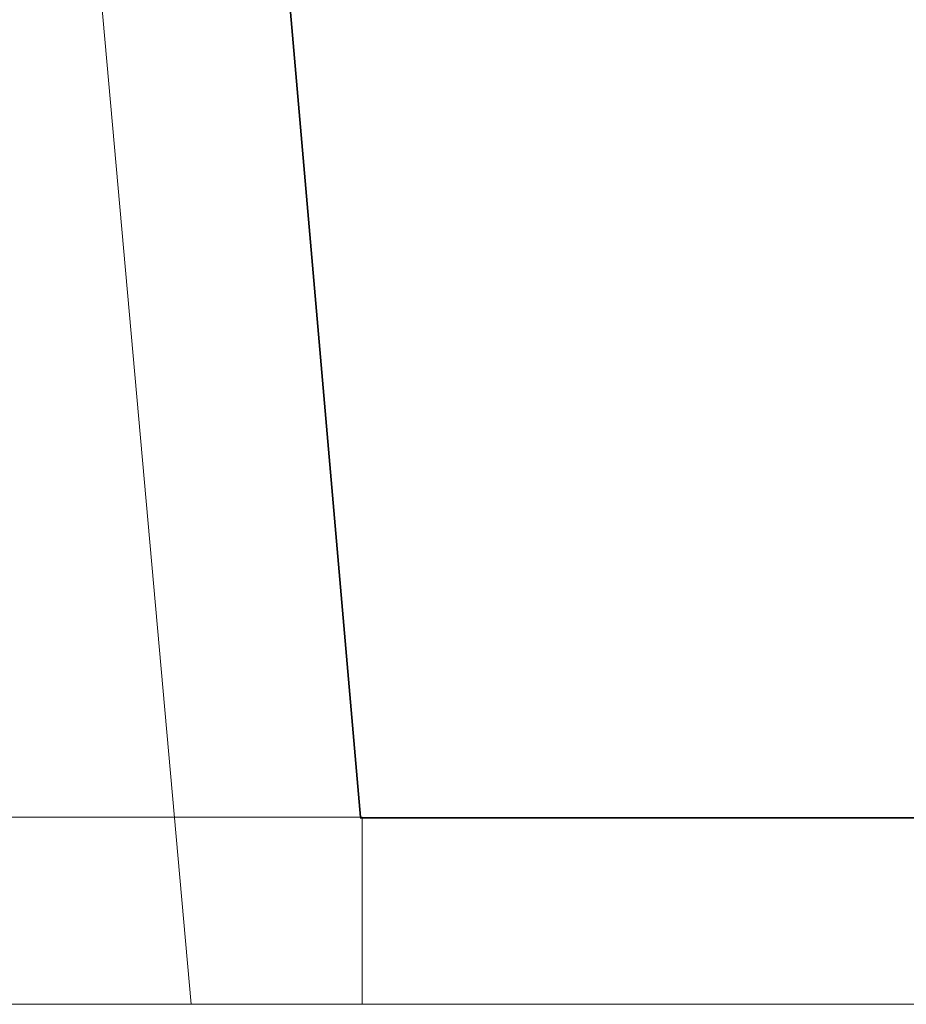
# Model space of a CAD drawing. Extents: x -297 to 573, y -46 to 548.
# Tile 167 of 188: x 157.49 to 162.24, y 451.07 to 456.35. Entities that reach past the tile are written whole.
import ezdxf
from ezdxf.lldxf.tags import DXFTag

# ---------------------------------------------------------------- set-up
doc = ezdxf.new("R2010")
doc.units = 0
doc.layers.get('0').update_dxf_attribs({"lineweight": 35})
for name, color, linetype, lineweight in [('5_EG-AUSBAU', 7, 'Continuous', 25), ('5_EG-BESTAND', 7, 'Continuous', 25), ('5_EG-NEU', 7, 'Continuous', 25)]:
    doc.layers.add(name, color=color, linetype=linetype, lineweight=lineweight)
tags = doc.linetypes.add('PUNKT2_S9', pattern=[0.0005, 0, -0.0005]).pattern_tags.tags
tags[6:7] = [DXFTag(74, 4), DXFTag(75, 0), DXFTag(340, '0'), DXFTag(46, 1.0), DXFTag(50, 0.0), DXFTag(44, 0.0), DXFTag(45, 0.0)]
tags[4:5] = [DXFTag(74, 4), DXFTag(75, 0), DXFTag(340, '0'), DXFTag(46, 1.0), DXFTag(50, 0.0), DXFTag(44, 0.0), DXFTag(45, 0.0)]

# ---------------------------------------------------------------- blocks, each defined once
blk = doc.blocks.new('Referenz-A07ALD4Q1N', base_point=(-101.907, -12.8362))
at = {"layer": '5_EG-AUSBAU', "color": 0, "lineweight": 13}
for p, q in [((157.7693, 458.2267), (158.4098, 451.0698)), ((112.4324, 451.0736), (159.3259, 451.0698))]:
    blk.add_line(p, q, dxfattribs=at)
at = {"layer": '5_EG-BESTAND', "color": 0, "lineweight": 35}
for p, q in [((158.6759, 459.4417), (159.316, 452.0736)), ((159.3147, 452.0698), (169.3013, 452.0698))]:
    blk.add_line(p, q, dxfattribs=at)
at = {"layer": '5_EG-BESTAND', "color": 0, "linetype": 'PUNKT2_S9', "lineweight": 13, "ltscale": 0.13}
blk.add_line((111.4724, 452.0736), (159.3259, 452.0736), dxfattribs=at)
at = {"layer": '5_EG-NEU', "color": 0, "lineweight": 13}
for q in [(159.3259, 452.0736), (169.3014, 451.0698)]:
    blk.add_line((159.3259, 451.0698), q, dxfattribs=at)

msp = doc.modelspace()

# ---------------------------------------------------------------- block references
at = {"color": 251, "lineweight": 25, "ltscale": 0.25, "true_color": 0x585858}
msp.add_blockref('Referenz-A07ALD4Q1N', (-101.907, -12.8362), dxfattribs=at)

doc.saveas('drawing.dxf')
